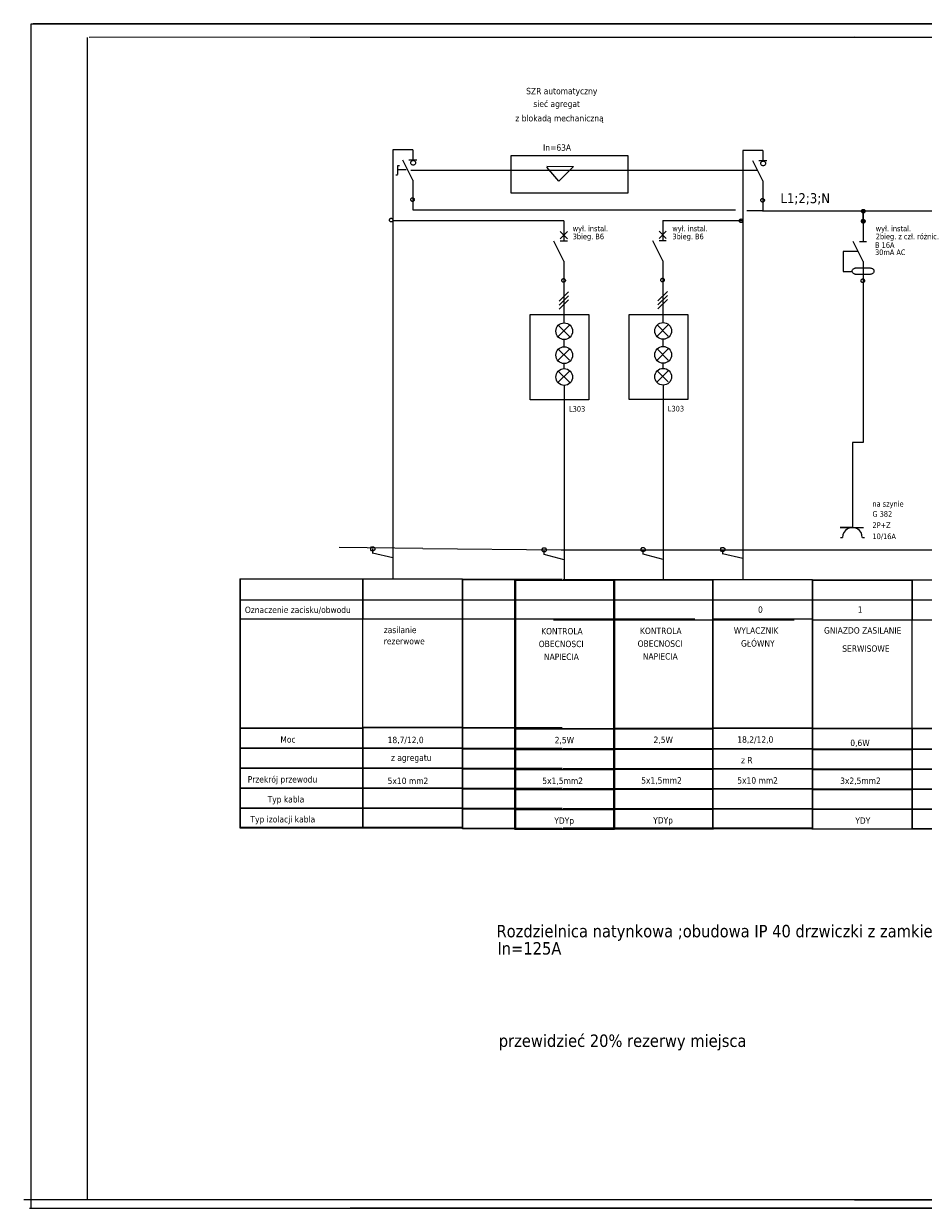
# Model space of a CAD drawing. Header units: millimetres. Extents: x 18084 to 52399, y 38174 to 56392.
# Tile 55 of 256: x 20951 to 23207, y 53422 to 56392. Entities that reach past the tile are written whole.
import ezdxf

# ---------------------------------------------------------------- set-up
doc = ezdxf.new("R2010")
doc.units = ezdxf.units.MM
doc.header["$LTSCALE"] = 100
for name, pattern in [('ACAD_ISO02W100', [15, 12, -3]), ('ACAD_ISO03W100', [30, 12, -18]), ('DASHEDX2', [38.1, 25.4, -12.7])]:
    doc.linetypes.add(name, pattern=pattern)
for name, color, linetype in [('3', 7, 'Continuous'), ('4', 7, 'Continuous'), ('5', 7, 'Continuous'), ('6', 7, 'Continuous'), ('el - schemat', 7, 'Continuous')]:
    doc.layers.add(name, color=color, linetype=linetype)
doc.layers.add('_M_TABELKA RZUT CAŁOŚCI', color=7, linetype='Continuous', lineweight=20)
doc.styles.add('TAHOMA', font='tahoma.ttf')

msp = doc.modelspace()

# ---------------------------------------------------------------- hatches: boundary and pattern name
at = {"linetype": 'Continuous'}
h = msp.add_hatch(dxfattribs=at)
h.set_pattern_fill('ANSI31', color=256, style=0)
h.set_pattern_definition([(45, (17105.60822, 68939.15601), (-0.0883883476, 0.0883883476), [])])
h.paths.add_polyline_path([(23052, 55921.5), (23052.1, 55920.7), (23052.4, 55919.8), (23052.8, 55919), (23053.3, 55918.4), (23054, 55917.8), (23054.8, 55917.4), (23055.6, 55917.1), (23056.5, 55917), (23057.4, 55917.1), (23058.2, 55917.4), (23059, 55917.8), (23059.7, 55918.4), (23060.3, 55919), (23060.7, 55919.8), (23060.9, 55920.7), (23061, 55921.5), (23060.9, 55922.4), (23060.7, 55923.3), (23060.3, 55924), (23059.7, 55924.7), (23059, 55925.3), (23058.2, 55925.7), (23057.4, 55926), (23056.5, 55926), (23055.6, 55926), (23054.8, 55925.7), (23054, 55925.3), (23053.3, 55924.7), (23052.8, 55924), (23052.4, 55923.3), (23052.1, 55922.4)])
at = {"layer": '4'}
h = msp.add_hatch(dxfattribs=at)
h.set_pattern_fill('ANSI31', style=0)
h.set_pattern_definition([(45, (17105.36033, 68913.89394), (-0.0883883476, 0.0883883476), [])])
h.paths.add_polyline_path([(23051.8, 55896.3), (23051.8, 55895.4), (23052.1, 55894.6), (23052.5, 55893.8), (23053.1, 55893.1), (23053.8, 55892.5), (23054.5, 55892.1), (23055.4, 55891.9), (23056.3, 55891.8), (23057.1, 55891.9), (23058, 55892.1), (23058.8, 55892.5), (23059.4, 55893.1), (23060, 55893.8), (23060.4, 55894.6), (23060.7, 55895.4), (23060.8, 55896.3), (23060.7, 55897.2), (23060.4, 55898), (23060, 55898.8), (23059.4, 55899.5), (23058.8, 55900), (23058, 55900.4), (23057.1, 55900.7), (23056.3, 55900.8), (23055.4, 55900.7), (23054.5, 55900.4), (23053.8, 55900), (23053.1, 55899.5), (23052.5, 55898.8), (23052.1, 55898), (23051.8, 55897.2)])
h = msp.add_hatch(dxfattribs=at)
h.set_pattern_fill('ANSI31', style=0)
h.set_pattern_definition([(45, (17105.54617, 68913.89394), (-0.0883883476, 0.0883883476), [])])
h.paths.add_polyline_path([(23051.9, 55896.3), (23052, 55895.4), (23052.3, 55894.6), (23052.7, 55893.8), (23053.3, 55893.1), (23053.9, 55892.5), (23054.7, 55892.1), (23055.6, 55891.9), (23056.4, 55891.8), (23057.3, 55891.9), (23058.2, 55892.1), (23058.9, 55892.5), (23059.6, 55893.1), (23060.2, 55893.8), (23060.6, 55894.6), (23060.9, 55895.4), (23060.9, 55896.3), (23060.9, 55897.2), (23060.6, 55898), (23060.2, 55898.8), (23059.6, 55899.5), (23058.9, 55900), (23058.2, 55900.4), (23057.3, 55900.7), (23056.4, 55900.8), (23055.6, 55900.7), (23054.7, 55900.4), (23053.9, 55900), (23053.3, 55899.5), (23052.7, 55898.8), (23052.3, 55898), (23052, 55897.2)])

# ---------------------------------------------------------------- linework, layer by layer
at = {"linetype": 'Continuous'}
msp.add_line((21110.8, 53442.3), (21110.8, 56357.3), dxfattribs=at)
msp.add_line((21110.8, 53442.3), (21110.8, 56357.3), dxfattribs=at)
at = {"linetype": 'DASHEDX2'}
for p, q in [((21876.5, 55838), (21876.5, 55774)), ((22754.5, 55836.3), (22754.5, 55772.3))]:
    msp.add_line(p, q, dxfattribs=at)
for p, q in [((23055.9, 55521.5), (23055.9, 55341.4)), ((23055.9, 55341.4), (23029.5, 55341.4))]:
    msp.add_line(p, q)
for points in [[(22221, 55662.1), (22368.5, 55662.1), (22368.5, 55448.3), (22221, 55448.3)], [(22469, 55662.8), (22616.5, 55662.8), (22616.5, 55449), (22469, 55449)]]:
    msp.add_lwpolyline(points, close=True, dxfattribs=at)
at = {"linetype": 'Continuous'}
msp.add_arc((23029.3, 55103.7), 24.8, 359.6369, 180.3631, dxfattribs=at)
at = {"layer": '3', "color": 252}
for p, q in [((22303.5, 54998.3), (22678.5, 54998.3)), ((22430.5, 54997.5), (22430.5, 54373.5)), ((22678.5, 54998.3), (22678.5, 54374.3)), ((22678.5, 54374.3), (22303.5, 54374.3))]:
    msp.add_line(p, q, dxfattribs=at)
msp.add_lwpolyline([(21492.8, 55000), (21800.5, 55000), (21800.5, 54376), (21493.8, 54376)], dxfattribs=at)
at = {"layer": '3', "color": 7}
for points in [[(21492.8, 55000), (21492.8, 54375)], [(21492.8, 55000), (21800.5, 55000)], [(21492.8, 55000), (21492.8, 54950)], [(21493.8, 54375), (21493.8, 55000)], [(21493.8, 54375), (21493.8, 55000)], [(21493.8, 55000), (21493.8, 54375)], [(21493.8, 54950), (21493.8, 55000)], [(21493.8, 55000), (21493.8, 54950)], [(21493.8, 54950), (21493.8, 55000)], [(21801.5, 54375), (21801.5, 55000)], [(21801.5, 55000), (22051.5, 55000)], [(21801.5, 54950), (21801.5, 55000)], [(21801.5, 55000), (21801.5, 54950)], [(21801.5, 54375), (21801.5, 55000)], [(21801.5, 54950), (21801.5, 55000)], [(21801.5, 55000), (21801.5, 54950)], [(22051.5, 54375), (22051.5, 55000)], [(22051.5, 55000), (22051.5, 54950)], [(22051.5, 54950), (22051.5, 55000)], [(22051.5, 54374), (22051.5, 54999)], [(22051.5, 54999), (22301.5, 54999)], [(22051.5, 54949), (22051.5, 54999)], [(22051.5, 54999), (22051.5, 54949)], [(22051.5, 54373.3), (22051.5, 54998.3)], [(22051.5, 54998.3), (22051.5, 54373.3)], [(22051.5, 54948.3), (22051.5, 54998.3)], [(22051.5, 54998.3), (22051.5, 54948.3)], [(22051.5, 54998.3), (22301.5, 54998.3)], [(22051.5, 54998.3), (22301.5, 54998.3)], [(22182.5, 54371.5), (22182.5, 54996.5)], [(22182.5, 54996.5), (22432.5, 54996.5)], [(22182.5, 54996.5), (22182.5, 54946.5)], [(22182.5, 54946.5), (22182.5, 54996.5)], [(22183.5, 54995.8), (22183.5, 54370.8)], [(22183.5, 54995.8), (22183.5, 54945.8)], [(22184.5, 54370.8), (22184.5, 54995.8)], [(22184.5, 54995.8), (22184.5, 54370.8)], [(22184.5, 54995.8), (22184.5, 54945.8)], [(22184.5, 54945.8), (22184.5, 54995.8)], [(22303.5, 54998.3), (22678.5, 54998.3)], [(22430.5, 54372.3), (22430.5, 54997.3)], [(22430.5, 54947.3), (22430.5, 54997.3)], [(22430.5, 54997.3), (22430.5, 54947.3)], [(22430.5, 54997.3), (22680.5, 54997.3)], [(22431.5, 54372.5), (22431.5, 54997.5)], [(22431.5, 54947.5), (22431.5, 54997.5)], [(22431.5, 54997.5), (22431.5, 54947.5)], [(22431.5, 54996.5), (22431.5, 54371.5)], [(22431.5, 54996.5), (22431.5, 54946.5)], [(22432.5, 54371.5), (22432.5, 54996.5)], [(22432.5, 54996.5), (22432.5, 54371.5)], [(22432.5, 54946.5), (22432.5, 54996.5)], [(22432.5, 54996.5), (22432.5, 54946.5)], [(22679.5, 54373.3), (22679.5, 54998.3)], [(22679.5, 54998.3), (22929.5, 54998.3)], [(22679.5, 54998.3), (22679.5, 54948.3)], [(22679.5, 54948.3), (22679.5, 54998.3)], [(22929.5, 54373.3), (22929.5, 54998.3)], [(22929.5, 54948.3), (22929.5, 54998.3)], [(22929.5, 54998.3), (22929.5, 54948.3)], [(22929.5, 54372.3), (22929.5, 54997.3)], [(22929.5, 54997.3), (22929.5, 54947.3)], [(22929.5, 54947.3), (22929.5, 54997.3)], [(22929.5, 54997.3), (23179.5, 54997.3)], [(22929.5, 54371.5), (22929.5, 54996.5)], [(22929.5, 54996.5), (22929.5, 54371.5)], [(22929.5, 54996.5), (23179.5, 54996.5)], [(22929.5, 54996.5), (23179.5, 54996.5)], [(22929.5, 54996.5), (22929.5, 54946.5)], [(22929.5, 54946.5), (22929.5, 54996.5)], [(23179.5, 54372.3), (23179.5, 54997.3)], [(23179.5, 54997.3), (23429.5, 54997.3)], [(23179.5, 54997.3), (23179.5, 54947.3)], [(23179.5, 54947.3), (23179.5, 54997.3)], [(21492.8, 54950), (21492.8, 54900)], [(21492.8, 54947.3), (22178.2, 54947.3)], [(21493.8, 54950), (21493.8, 54900)], [(21493.8, 54900), (21493.8, 54950)], [(21501.7, 54947.3), (22252.7, 54947.3)], [(21592.3, 54947.3), (22343.3, 54947.3)], [(21707.6, 54947.3), (22458.6, 54947.3)], [(21801.5, 54900), (21801.5, 54950)], [(21801.5, 54950), (21801.5, 54900)], [(21801.5, 54900), (21801.5, 54950)], [(21801.5, 54950), (21801.5, 54900)], [(21858.5, 54947.3), (22609.5, 54947.3)], [(22028.9, 54947.3), (22779.9, 54947.3)], [(22182.5, 54946.5), (22182.5, 54896.5)], [(22182.5, 54896.5), (22182.5, 54946.5)], [(22183.5, 54945.8), (22183.5, 54895.8)], [(22184.5, 54945.8), (22184.5, 54895.8)], [(22184.5, 54895.8), (22184.5, 54945.8)], [(22192.2, 54947.3), (22943.2, 54947.3)], [(22382.1, 54947.3), (23133.1, 54947.3)], [(22430.5, 54897.3), (22430.5, 54947.3)], [(22430.5, 54947.3), (22430.5, 54897.3)], [(22431.5, 54897.5), (22431.5, 54947.5)], [(22431.5, 54947.5), (22431.5, 54897.5)], [(22431.5, 54946.5), (22431.5, 54896.5)], [(22432.5, 54896.5), (22432.5, 54946.5)], [(22432.5, 54946.5), (22432.5, 54896.5)], [(22678.5, 54947.3), (23429.5, 54947.3)], [(22679.5, 54948.3), (22679.5, 54898.3)], [(22679.5, 54898.3), (22679.5, 54948.3)], [(22928.5, 54947.3), (23679.5, 54947.3)], [(22929.5, 54898.3), (22929.5, 54948.3)], [(22929.5, 54948.3), (22929.5, 54898.3)], [(22929.5, 54947.3), (22929.5, 54897.3)], [(22929.5, 54897.3), (22929.5, 54947.3)], [(22929.5, 54946.5), (22929.5, 54896.5)], [(22929.5, 54896.5), (22929.5, 54946.5)], [(23179.5, 54947.3), (23179.5, 54897.3)], [(23179.5, 54897.3), (23179.5, 54947.3)], [(21492.8, 54900), (21492.8, 54627)], [(21493.8, 54625), (21493.8, 54900)], [(21493.8, 54900), (21493.8, 54627)], [(21493.8, 54627), (21493.8, 54900)], [(21679.2, 54898.3), (21493.8, 54898.3)], [(21753.7, 54898.3), (21503.7, 54898.3)], [(21844.3, 54898.3), (21594.3, 54898.3)], [(21959.6, 54898.3), (21709.6, 54898.3)], [(21801.5, 54627), (21801.5, 54900)], [(21801.5, 54627), (21801.5, 54900)], [(22110.5, 54898.3), (21860.5, 54898.3)], [(22280.9, 54898.3), (22030.9, 54898.3)], [(22051.5, 54627), (22051.5, 54900)], [(22051.5, 54626), (22051.5, 54899)], [(22051.5, 54898.3), (22051.5, 54623.3)], [(22051.5, 54623.3), (22051.5, 54898.3)], [(22182.5, 54623.5), (22182.5, 54896.5)], [(22183.5, 54895.8), (22183.5, 54622.8)], [(22184.5, 54895.8), (22184.5, 54622.8)], [(22184.5, 54622.8), (22184.5, 54895.8)], [(22444.2, 54898.3), (22194.2, 54898.3)], [(22529.9, 54896.5), (22279.9, 54896.5)], [(22634.1, 54898.3), (22384.1, 54898.3)], [(22430.5, 54624.3), (22430.5, 54897.3)], [(22431.5, 54624.5), (22431.5, 54897.5)], [(22431.5, 54896.5), (22431.5, 54623.5)], [(22432.5, 54896.5), (22432.5, 54623.5)], [(22432.5, 54623.5), (22432.5, 54896.5)], [(22693.2, 54896.5), (22443.2, 54896.5)], [(22883.1, 54896.5), (22633.1, 54896.5)], [(22679.5, 54625.3), (22679.5, 54898.3)], [(22930.5, 54898.3), (22680.5, 54898.3)], [(22929.5, 54625.3), (22929.5, 54898.3)], [(22929.5, 54624.3), (22929.5, 54897.3)], [(22929.5, 54896.5), (22929.5, 54621.5)], [(22929.5, 54621.5), (22929.5, 54896.5)], [(23179.5, 54896.5), (22929.5, 54896.5)], [(23179.5, 54624.3), (23179.5, 54897.3)], [(23429.5, 54896.5), (23179.5, 54896.5)], [(21492.8, 54627), (21492.8, 54577)], [(21493.8, 54627), (21493.8, 54575)], [(21493.8, 54575), (21493.8, 54627)], [(21493.8, 54575), (21493.8, 54625)], [(21493.8, 54625), (21800.5, 54625)], [(21800.5, 54625), (21493.8, 54625)], [(22051.5, 54627), (21801.5, 54627)], [(21801.5, 54627), (22051.5, 54627)], [(21801.5, 54575), (21801.5, 54627)], [(21801.5, 54627), (21801.5, 54575)], [(21801.5, 54575), (21801.5, 54627)], [(21801.5, 54627), (21801.5, 54575)], [(22051.5, 54627), (22051.5, 54575)], [(22051.5, 54575), (22051.5, 54627)], [(22301.5, 54626), (22051.5, 54626)], [(22051.5, 54626), (22301.5, 54626)], [(22051.5, 54626), (22051.5, 54574)], [(22051.5, 54574), (22051.5, 54626)], [(22051.5, 54573.3), (22051.5, 54623.3)], [(22051.5, 54623.3), (22051.5, 54573.3)], [(22432.5, 54623.5), (22182.5, 54623.5)], [(22182.5, 54623.5), (22432.5, 54623.5)], [(22182.5, 54571.5), (22182.5, 54623.5)], [(22182.5, 54623.5), (22182.5, 54571.5)], [(22183.5, 54622.8), (22183.5, 54572.8)], [(22184.5, 54622.8), (22184.5, 54570.8)], [(22184.5, 54570.8), (22184.5, 54622.8)], [(22678.5, 54623.3), (22303.5, 54623.3)], [(22303.5, 54623.3), (22678.5, 54623.3)], [(22430.5, 54624.3), (22430.5, 54572.3)], [(22430.5, 54572.3), (22430.5, 54624.3)], [(22430.5, 54624.3), (22680.5, 54624.3)], [(22680.5, 54624.3), (22430.5, 54624.3)], [(22431.5, 54572.5), (22431.5, 54624.5)], [(22431.5, 54624.5), (22431.5, 54572.5)], [(22431.5, 54623.5), (22431.5, 54573.5)], [(22432.5, 54571.5), (22432.5, 54623.5)], [(22432.5, 54623.5), (22432.5, 54571.5)], [(22929.5, 54625.3), (22679.5, 54625.3)], [(22679.5, 54625.3), (22929.5, 54625.3)], [(22679.5, 54625.3), (22679.5, 54573.3)], [(22679.5, 54573.3), (22679.5, 54625.3)], [(22929.5, 54573.3), (22929.5, 54625.3)], [(22929.5, 54625.3), (22929.5, 54573.3)], [(22929.5, 54572.3), (22929.5, 54624.3)], [(22929.5, 54624.3), (22929.5, 54572.3)], [(22929.5, 54624.3), (23179.5, 54624.3)], [(23179.5, 54624.3), (22929.5, 54624.3)], [(22929.5, 54621.5), (22929.5, 54571.5)], [(22929.5, 54571.5), (22929.5, 54621.5)], [(23429.5, 54624.3), (23179.5, 54624.3)], [(23179.5, 54624.3), (23429.5, 54624.3)], [(23179.5, 54572.3), (23179.5, 54624.3)], [(23179.5, 54624.3), (23179.5, 54572.3)], [(21492.8, 54577), (21492.8, 54527)], [(21493.8, 54525), (21493.8, 54575)], [(21493.8, 54575), (21800.5, 54575)], [(21800.5, 54575), (21493.8, 54575)], [(21493.8, 54575), (21493.8, 54525)], [(22051.5, 54575), (21801.5, 54575)], [(21801.5, 54575), (22051.5, 54575)], [(21801.5, 54525), (21801.5, 54575)], [(21801.5, 54575), (21801.5, 54525)], [(21801.5, 54525), (21801.5, 54575)], [(21801.5, 54575), (21801.5, 54525)], [(22051.5, 54575), (22051.5, 54525)], [(22051.5, 54525), (22051.5, 54575)], [(22301.5, 54574), (22051.5, 54574)], [(22051.5, 54574), (22301.5, 54574)], [(22051.5, 54574), (22051.5, 54524)], [(22051.5, 54524), (22051.5, 54574)], [(22051.5, 54523.3), (22051.5, 54573.3)], [(22051.5, 54573.3), (22051.5, 54523.3)], [(22051.5, 54573.3), (22301.5, 54573.3)], [(22301.5, 54573.3), (22051.5, 54573.3)], [(22432.5, 54571.5), (22182.5, 54571.5)], [(22182.5, 54571.5), (22432.5, 54571.5)], [(22182.5, 54521.5), (22182.5, 54571.5)], [(22182.5, 54571.5), (22182.5, 54521.5)], [(22183.5, 54572.8), (22183.5, 54522.8)], [(22184.5, 54570.8), (22184.5, 54520.8)], [(22678.5, 54573.3), (22303.5, 54573.3)], [(22303.5, 54573.3), (22678.5, 54573.3)], [(22430.5, 54572.3), (22430.5, 54522.3)], [(22430.5, 54522.3), (22430.5, 54572.3)], [(22430.5, 54572.3), (22680.5, 54572.3)], [(22680.5, 54572.3), (22430.5, 54572.3)], [(22431.5, 54573.5), (22431.5, 54523.5)], [(22431.5, 54522.5), (22431.5, 54572.5)], [(22431.5, 54572.5), (22431.5, 54522.5)], [(22432.5, 54571.5), (22432.5, 54521.5)], [(22929.5, 54573.3), (22679.5, 54573.3)], [(22679.5, 54573.3), (22929.5, 54573.3)], [(22679.5, 54573.3), (22679.5, 54523.3)], [(22679.5, 54523.3), (22679.5, 54573.3)], [(22929.5, 54523.3), (22929.5, 54573.3)], [(22929.5, 54573.3), (22929.5, 54523.3)], [(22929.5, 54522.3), (22929.5, 54572.3)], [(22929.5, 54572.3), (22929.5, 54522.3)], [(22929.5, 54572.3), (23179.5, 54572.3)], [(23179.5, 54572.3), (22929.5, 54572.3)], [(23179.5, 54571.5), (22929.5, 54571.5)], [(22929.5, 54571.5), (23179.5, 54571.5)], [(22929.5, 54571.5), (22929.5, 54521.5)], [(22929.5, 54521.5), (22929.5, 54571.5)], [(23429.5, 54572.3), (23179.5, 54572.3)], [(23179.5, 54572.3), (23429.5, 54572.3)], [(23179.5, 54522.3), (23179.5, 54572.3)], [(23179.5, 54572.3), (23179.5, 54522.3)], [(21493.8, 54475), (21493.8, 54525)], [(21493.8, 54525), (21800.5, 54525)], [(21800.5, 54525), (21493.8, 54525)], [(21493.8, 54475), (21493.8, 54525)], [(21493.8, 54525), (21493.8, 54475)], [(22051.5, 54525), (21801.5, 54525)], [(21801.5, 54525), (22051.5, 54525)], [(21801.5, 54475), (21801.5, 54525)], [(21801.5, 54525), (21801.5, 54475)], [(21801.5, 54475), (21801.5, 54525)], [(21801.5, 54525), (21801.5, 54475)], [(22051.5, 54475), (22051.5, 54525)], [(22051.5, 54525), (22051.5, 54475)], [(22301.5, 54524), (22051.5, 54524)], [(22051.5, 54524), (22301.5, 54524)], [(22051.5, 54474), (22051.5, 54524)], [(22051.5, 54524), (22051.5, 54474)], [(22051.5, 54523.3), (22301.5, 54523.3)], [(22301.5, 54523.3), (22051.5, 54523.3)], [(22051.5, 54523.3), (22051.5, 54473.3)], [(22051.5, 54473.3), (22051.5, 54523.3)], [(22432.5, 54521.5), (22182.5, 54521.5)], [(22182.5, 54521.5), (22432.5, 54521.5)], [(22182.5, 54521.5), (22182.5, 54471.5)], [(22182.5, 54471.5), (22182.5, 54521.5)], [(22183.5, 54522.8), (22183.5, 54470.8)], [(22184.5, 54470.8), (22184.5, 54520.8)], [(22184.5, 54520.8), (22184.5, 54470.8)], [(22678.5, 54523.3), (22303.5, 54523.3)], [(22303.5, 54523.3), (22678.5, 54523.3)], [(22430.5, 54472.3), (22430.5, 54522.3)], [(22430.5, 54522.3), (22430.5, 54472.3)], [(22430.5, 54522.3), (22680.5, 54522.3)], [(22680.5, 54522.3), (22430.5, 54522.3)], [(22431.5, 54523.5), (22431.5, 54471.5)], [(22431.5, 54472.5), (22431.5, 54522.5)], [(22431.5, 54522.5), (22431.5, 54472.5)], [(22432.5, 54521.5), (22432.5, 54471.5)], [(22432.5, 54471.5), (22432.5, 54521.5)], [(22929.5, 54523.3), (22679.5, 54523.3)], [(22679.5, 54523.3), (22929.5, 54523.3)], [(22679.5, 54523.3), (22679.5, 54473.3)], [(22679.5, 54473.3), (22679.5, 54523.3)], [(22929.5, 54523.3), (22929.5, 54473.3)], [(22929.5, 54473.3), (22929.5, 54523.3)], [(22929.5, 54522.3), (22929.5, 54472.3)], [(22929.5, 54472.3), (22929.5, 54522.3)], [(22929.5, 54522.3), (23179.5, 54522.3)], [(23179.5, 54522.3), (22929.5, 54522.3)], [(22929.5, 54471.5), (22929.5, 54521.5)], [(22929.5, 54521.5), (22929.5, 54471.5)], [(23179.5, 54521.5), (22929.5, 54521.5)], [(22929.5, 54521.5), (23179.5, 54521.5)], [(23429.5, 54522.3), (23179.5, 54522.3)], [(23179.5, 54522.3), (23429.5, 54522.3)], [(23179.5, 54522.3), (23179.5, 54472.3)], [(23179.5, 54472.3), (23179.5, 54522.3)], [(21492.8, 54475), (21492.8, 54425)], [(21493.8, 54425), (21493.8, 54475)], [(21493.8, 54475), (21800.5, 54475)], [(21800.5, 54475), (21493.8, 54475)], [(21493.8, 54475), (21493.8, 54425)], [(21493.8, 54425), (21493.8, 54475)], [(22051.5, 54475), (21801.5, 54475)], [(21801.5, 54475), (22051.5, 54475)], [(21801.5, 54425), (21801.5, 54475)], [(21801.5, 54475), (21801.5, 54425)], [(21801.5, 54425), (21801.5, 54475)], [(21801.5, 54475), (21801.5, 54425)], [(22051.5, 54475), (22051.5, 54425)], [(22051.5, 54425), (22051.5, 54475)], [(22301.5, 54474), (22051.5, 54474)], [(22051.5, 54474), (22301.5, 54474)], [(22051.5, 54474), (22051.5, 54424)], [(22051.5, 54424), (22051.5, 54474)], [(22051.5, 54423.3), (22051.5, 54473.3)], [(22051.5, 54473.3), (22051.5, 54423.3)], [(22051.5, 54473.3), (22301.5, 54473.3)], [(22301.5, 54473.3), (22051.5, 54473.3)], [(22432.5, 54471.5), (22182.5, 54471.5)], [(22182.5, 54471.5), (22432.5, 54471.5)], [(22182.5, 54421.5), (22182.5, 54471.5)], [(22182.5, 54471.5), (22182.5, 54421.5)], [(22183.5, 54470.8), (22183.5, 54420.8)], [(22184.5, 54470.8), (22184.5, 54420.8)], [(22184.5, 54420.8), (22184.5, 54470.8)], [(22678.5, 54473.3), (22303.5, 54473.3)], [(22303.5, 54473.3), (22678.5, 54473.3)], [(22430.5, 54472.3), (22430.5, 54422.3)], [(22430.5, 54422.3), (22430.5, 54472.3)], [(22430.5, 54472.3), (22680.5, 54472.3)], [(22680.5, 54472.3), (22430.5, 54472.3)], [(22431.5, 54422.5), (22431.5, 54472.5)], [(22431.5, 54472.5), (22431.5, 54422.5)], [(22431.5, 54471.5), (22431.5, 54421.5)], [(22432.5, 54421.5), (22432.5, 54471.5)], [(22432.5, 54471.5), (22432.5, 54421.5)], [(22929.5, 54473.3), (22679.5, 54473.3)], [(22679.5, 54473.3), (22929.5, 54473.3)], [(22679.5, 54473.3), (22679.5, 54423.3)], [(22679.5, 54423.3), (22679.5, 54473.3)], [(22929.5, 54423.3), (22929.5, 54473.3)], [(22929.5, 54473.3), (22929.5, 54423.3)], [(22929.5, 54422.3), (22929.5, 54472.3)], [(22929.5, 54472.3), (22929.5, 54422.3)], [(22929.5, 54472.3), (23179.5, 54472.3)], [(23179.5, 54472.3), (22929.5, 54472.3)], [(23179.5, 54471.5), (22929.5, 54471.5)], [(22929.5, 54471.5), (23179.5, 54471.5)], [(22929.5, 54471.5), (22929.5, 54421.5)], [(22929.5, 54421.5), (22929.5, 54471.5)], [(23429.5, 54472.3), (23179.5, 54472.3)], [(23179.5, 54472.3), (23429.5, 54472.3)], [(23179.5, 54422.3), (23179.5, 54472.3)], [(23179.5, 54472.3), (23179.5, 54422.3)], [(21492.8, 54425), (21492.8, 54375)], [(21493.8, 54375), (21493.8, 54425)], [(21493.8, 54425), (21800.5, 54425)], [(21800.5, 54425), (21493.8, 54425)], [(21493.8, 54425), (21493.8, 54375)], [(21493.8, 54375), (21493.8, 54425)], [(22051.5, 54425), (21801.5, 54425)], [(21801.5, 54425), (22051.5, 54425)], [(21801.5, 54425), (21801.5, 54375)], [(21801.5, 54375), (21801.5, 54425)], [(21801.5, 54425), (21801.5, 54375)], [(21801.5, 54375), (21801.5, 54425)], [(22051.5, 54375), (22051.5, 54425)], [(22051.5, 54425), (22051.5, 54375)], [(22301.5, 54424), (22051.5, 54424)], [(22051.5, 54424), (22301.5, 54424)], [(22051.5, 54424), (22051.5, 54374)], [(22051.5, 54374), (22051.5, 54424)], [(22051.5, 54373.3), (22051.5, 54423.3)], [(22051.5, 54423.3), (22051.5, 54373.3)], [(22051.5, 54423.3), (22301.5, 54423.3)], [(22301.5, 54423.3), (22051.5, 54423.3)], [(22182.5, 54421.5), (22432.5, 54421.5)], [(22432.5, 54421.5), (22182.5, 54421.5)], [(22182.5, 54371.5), (22182.5, 54421.5)], [(22182.5, 54421.5), (22182.5, 54371.5)], [(22183.5, 54420.8), (22183.5, 54370.8)], [(22184.5, 54420.8), (22184.5, 54370.8)], [(22184.5, 54370.8), (22184.5, 54420.8)], [(22678.5, 54423.3), (22303.5, 54423.3)], [(22303.5, 54423.3), (22678.5, 54423.3)], [(22430.5, 54422.3), (22430.5, 54372.3)], [(22430.5, 54372.3), (22430.5, 54422.3)], [(22680.5, 54422.3), (22430.5, 54422.3)], [(22430.5, 54422.3), (22680.5, 54422.3)], [(22431.5, 54422.5), (22431.5, 54372.5)], [(22431.5, 54372.5), (22431.5, 54422.5)], [(22431.5, 54421.5), (22431.5, 54371.5)], [(22432.5, 54371.5), (22432.5, 54421.5)], [(22432.5, 54421.5), (22432.5, 54371.5)], [(22929.5, 54423.3), (22679.5, 54423.3)], [(22679.5, 54423.3), (22929.5, 54423.3)], [(22679.5, 54373.3), (22679.5, 54423.3)], [(22679.5, 54423.3), (22679.5, 54373.3)], [(22929.5, 54423.3), (22929.5, 54373.3)], [(22929.5, 54373.3), (22929.5, 54423.3)], [(22929.5, 54372.3), (22929.5, 54422.3)], [(22929.5, 54422.3), (22929.5, 54372.3)], [(22929.5, 54422.3), (23179.5, 54422.3)], [(23179.5, 54422.3), (22929.5, 54422.3)], [(22929.5, 54421.5), (22929.5, 54371.5)], [(22929.5, 54371.5), (22929.5, 54421.5)], [(23179.5, 54422.3), (23429.5, 54422.3)], [(23429.5, 54422.3), (23179.5, 54422.3)], [(23179.5, 54372.3), (23179.5, 54422.3)], [(23179.5, 54422.3), (23179.5, 54372.3)], [(21800.5, 54375), (21493.8, 54375)], [(21801.5, 54375), (21493.8, 54375)], [(22051.5, 54375), (21801.5, 54375)], [(22051.5, 54375), (21801.5, 54375)], [(22301.5, 54374), (22051.5, 54374)], [(22301.5, 54374), (22051.5, 54374)], [(22301.5, 54373.3), (22051.5, 54373.3)], [(22301.5, 54373.3), (22051.5, 54373.3)], [(22432.5, 54371.5), (22182.5, 54371.5)], [(22432.5, 54371.5), (22182.5, 54371.5)], [(22679.5, 54373.3), (22303.5, 54373.3)], [(22678.5, 54373.3), (22303.5, 54373.3)], [(22680.5, 54372.3), (22430.5, 54372.3)], [(22680.5, 54372.3), (22430.5, 54372.3)], [(22929.5, 54373.3), (22679.5, 54373.3)], [(22929.5, 54373.3), (22679.5, 54373.3)], [(23179.5, 54372.3), (22929.5, 54372.3)], [(23179.5, 54372.3), (22929.5, 54372.3)], [(23429.5, 54372.3), (23179.5, 54372.3)], [(23429.5, 54372.3), (23179.5, 54372.3)]]:
    msp.add_lwpolyline(points, dxfattribs=at)
at = {"layer": '3', "color": 252}
for points in [[(21801.5, 55000), (22050.5, 55000), (22050.5, 54376), (21801.5, 54376)], [(22182.5, 54996.5), (22431.5, 54996.5), (22431.5, 54372.5), (22182.5, 54372.5)], [(22430.5, 54997.3), (22679.5, 54997.3), (22679.5, 54373.3), (22430.5, 54373.3)], [(22679.5, 54998.3), (22928.5, 54998.3), (22928.5, 54374.3), (22679.5, 54374.3)], [(23179.5, 54997.3), (23428.5, 54997.3), (23428.5, 54373.3), (23179.5, 54373.3)]]:
    msp.add_lwpolyline(points, close=True, dxfattribs=at)
at = {"layer": '4', "color": 7}
for points in [[(21926.5, 56075), (21876.5, 56075)], [(22804.5, 56073.3), (22754.5, 56073.3)], [(21876.5, 55975), (21876.5, 55875)], [(22754.5, 55973.3), (22754.5, 55873.3)], [(21926.5, 55950), (21926.5, 55925)], [(22804.5, 55948.3), (22804.5, 55923.3)], [(22803.8, 55922.3), (23527.8, 55922.3)], [(23055.6, 55921.8), (23055.6, 55896.8)], [(23055.8, 55921.8), (23055.8, 55896.8)], [(21876.5, 55774), (21876.5, 55725)], [(22305.5, 55747.5), (22305.5, 55722.5)], [(22305.5, 55747.5), (22305.5, 55722.5)], [(22305.5, 55747.5), (22305.5, 55722.5)], [(22553.5, 55748.3), (22553.5, 55723.3)], [(22553.5, 55748.3), (22553.5, 55723.3)], [(22553.5, 55748.3), (22553.5, 55723.3)], [(22754.5, 55772.3), (22754.5, 55723.3)], [(21876.5, 55725), (21876.5, 55000)], [(22293.5, 55695.5), (22317.5, 55719.5)], [(22305.5, 55722.5), (22305.5, 55672.5)], [(22541.5, 55696.3), (22565.5, 55720.3)], [(22553.5, 55723.3), (22553.5, 55673.3)], [(22754.5, 55723.3), (22754.5, 54998.3)], [(22293.5, 55685.5), (22317.5, 55709.5)], [(22293.5, 55675.5), (22317.5, 55699.5)], [(22541.5, 55686.3), (22565.5, 55710.3)], [(22541.5, 55676.3), (22565.5, 55700.3)], [(22306.5, 55485.1), (22306.5, 54997.5)], [(22554.5, 55485.8), (22554.5, 54998.3)], [(21826.5, 55063), (21826.5, 55075)], [(22256.5, 55060.5), (22256.5, 55072.5)], [(22504.5, 55061.3), (22504.5, 55073.3)], [(22704.5, 55061.3), (22704.5, 55073.3)], [(21876.2, 55052.6), (21825.7, 55063.7)], [(22306.5, 55047.5), (22256.5, 55060.5)], [(22554.5, 55048.3), (22504.5, 55061.3)], [(22754.2, 55050.9), (22703.7, 55062)]]:
    msp.add_lwpolyline(points, dxfattribs=at)
for points in [[(23060.8, 55896.3), (23060.7, 55895.4), (23060.4, 55894.6), (23060, 55893.8), (23059.4, 55893.1), (23058.8, 55892.5), (23058, 55892.1), (23057.1, 55891.9), (23056.3, 55891.8), (23055.4, 55891.9), (23054.5, 55892.1), (23053.8, 55892.5), (23053.1, 55893.1), (23052.5, 55893.8), (23052.1, 55894.6), (23051.8, 55895.4), (23051.8, 55896.3), (23051.8, 55897.2), (23052.1, 55898), (23052.5, 55898.8), (23053.1, 55899.5), (23053.8, 55900), (23054.5, 55900.4), (23055.4, 55900.7), (23056.3, 55900.8), (23057.1, 55900.7), (23058, 55900.4), (23058.8, 55900), (23059.4, 55899.5), (23060, 55898.8), (23060.4, 55898), (23060.7, 55897.2), (23060.8, 55896.3)], [(23060.9, 55896.3), (23060.9, 55895.4), (23060.6, 55894.6), (23060.2, 55893.8), (23059.6, 55893.1), (23058.9, 55892.5), (23058.2, 55892.1), (23057.3, 55891.9), (23056.4, 55891.8), (23055.6, 55891.9), (23054.7, 55892.1), (23053.9, 55892.5), (23053.3, 55893.1), (23052.7, 55893.8), (23052.3, 55894.6), (23052, 55895.4), (23051.9, 55896.3), (23052, 55897.2), (23052.3, 55898), (23052.7, 55898.8), (23053.3, 55899.5), (23053.9, 55900), (23054.7, 55900.4), (23055.6, 55900.7), (23056.4, 55900.8), (23057.3, 55900.7), (23058.2, 55900.4), (23058.9, 55900), (23059.6, 55899.5), (23060.2, 55898.8), (23060.6, 55898), (23060.9, 55897.2), (23060.9, 55896.3)], [(21831.2, 55075.2), (21831.2, 55072.2), (21828.2, 55070.2), (21826.2, 55070.2), (21823.2, 55070.2), (21821.2, 55072.2), (21821.2, 55075.2), (21821.2, 55077.2), (21823.2, 55080.2), (21826.2, 55080.2), (21828.2, 55080.2), (21831.2, 55077.2), (21831.2, 55075.2)], [(22261.5, 55072.5), (22261.5, 55069.5), (22258.5, 55067.5), (22256.5, 55067.5), (22253.5, 55067.5), (22251.5, 55069.5), (22251.5, 55072.5), (22251.5, 55074.5), (22253.5, 55077.5), (22256.5, 55077.5), (22258.5, 55077.5), (22261.5, 55074.5), (22261.5, 55072.5)], [(22509.5, 55073.3), (22509.5, 55070.3), (22506.5, 55068.3), (22504.5, 55068.3), (22501.5, 55068.3), (22499.5, 55070.3), (22499.5, 55073.3), (22499.5, 55075.3), (22501.5, 55078.3), (22504.5, 55078.3), (22506.5, 55078.3), (22509.5, 55075.3), (22509.5, 55073.3)], [(22709.2, 55073.5), (22709.2, 55070.5), (22706.2, 55068.5), (22704.2, 55068.5), (22701.2, 55068.5), (22699.2, 55070.5), (22699.2, 55073.5), (22699.2, 55075.5), (22701.2, 55078.5), (22704.2, 55078.5), (22706.2, 55078.5), (22709.2, 55075.5), (22709.2, 55073.5)]]:
    msp.add_lwpolyline(points, close=True, dxfattribs=at)
at = {"layer": '5'}
for p, q in [((20969.8, 56391.5), (25169.8, 56391.5)), ((20969.8, 56391.5), (21389.8, 56391.5)), ((22893.6, 56391.5), (20974.1, 56391.5)), ((22893.6, 56391.5), (20974.1, 56391.5)), ((23688.8, 56391.5), (21769.3, 56391.5)), ((23034.7, 56357.5), (21115.1, 56357.3)), ((23034.7, 56357.5), (21115.1, 56357.3)), ((21669.3, 56357.5), (23734.3, 56357.3)), ((23829.9, 56357.5), (21910.3, 56357.3)), ((22870.2, 53442.6), (20950.6, 53442.4)), ((23034, 53442.5), (21114.6, 53442.5)), ((23034, 53442.5), (21114.6, 53442.5)), ((23829.9, 53442.5), (21910.4, 53442.5)), ((23034.7, 53442.5), (25099.7, 53442.3)), ((20965.4, 53421.5), (25165.4, 53421.5)), ((23688.8, 53421.7), (21769.3, 53421.5))]:
    msp.add_line(p, q, dxfattribs=at)
at = {"layer": '5', "linetype": 'ACAD_ISO03W100'}
for p, q in [((21888.8, 56024.8), (21888.8, 56036.2)), ((21888.8, 56036.2), (21893.2, 56036.2)), ((21910.1, 56024.8), (21888.8, 56024.8)), ((21888.8, 56013.1), (21888.8, 56024.6)), ((21921.7, 56024.5), (22791.5, 56024.5)), ((22262.7, 56034.1), (22329.5, 56033.4)), ((22293.3, 55997.1), (22262.7, 56031.9)), ((22329.5, 56033.4), (22293.3, 55997.1)), ((21883.8, 56013), (21888.2, 56013)), ((22305.5, 55897.5), (21876.5, 55897.5)), ((21926.5, 55925), (22735.7, 55925)), ((22553.5, 55898.3), (22754.5, 55898.3)), ((22779.1, 55922.3), (22764.1, 55922.3)), ((22803.8, 55922.3), (22779.1, 55922.3)), ((21951.9, 55075.9), (22298.5, 55072.4))]:
    msp.add_line(p, q, dxfattribs=at)
at = {"layer": '5', "linetype": 'ACAD_ISO02W100'}
for p, q in [((23029.5, 55128.5), (22998.8, 55128.5)), ((22998.8, 55128.5), (23057.3, 55128.5))]:
    msp.add_line(p, q, dxfattribs=at)
at = {"layer": '5', "lineweight": -2}
msp.add_line((21951.9, 55075.9), (21742.2, 55078.1), dxfattribs=at)
at = {"layer": '6', "color": 7}
for points in [[(21876.5, 56075), (21876.5, 56040)], [(21926.5, 56075), (21926.5, 56049)], [(21926.5, 55999), (21901.5, 56049)], [(21936.5, 56049), (21916.5, 56049)], [(22754.5, 56073.3), (22754.5, 56038.3)], [(22804.5, 55997.3), (22779.5, 56047.3)], [(22814.5, 56047.3), (22794.5, 56047.3)], [(22804.5, 56073.3), (22804.5, 56047.3)], [(21876.5, 56040), (21876.5, 56005)], [(22754.5, 56038.3), (22754.5, 56003.3)], [(21876.5, 56010), (21876.5, 55975)], [(21926.5, 55999), (21926.5, 55949)], [(22754.5, 56008.3), (22754.5, 55973.3)], [(22804.5, 55997.3), (22804.5, 55947.3)], [(22305.5, 55897.5), (22305.5, 55847.5)], [(22553.5, 55898.3), (22553.5, 55848.3)], [(23055.9, 55895.5), (23055.9, 55845.5)], [(21876.5, 55874), (21876.5, 55838)], [(22296.5, 55852.5), (22314.5, 55870.5)], [(22314.5, 55852.5), (22296.5, 55870.5)], [(22544.5, 55853.3), (22562.5, 55871.3)], [(22562.5, 55853.3), (22544.5, 55871.3)], [(22754.5, 55872.3), (22754.5, 55836.3)], [(22305.5, 55796.5), (22280.5, 55846.5)], [(22314.5, 55846.5), (22296.5, 55846.5)], [(22553.5, 55797.3), (22528.5, 55847.3)], [(22562.5, 55847.3), (22544.5, 55847.3)], [(23055.9, 55795.5), (23030.9, 55845.5)], [(23046.9, 55845.5), (23064.9, 55845.5)], [(23005.9, 55820.5), (23005.9, 55770.5)], [(23042.9, 55820.5), (23005.9, 55820.5)], [(22305.5, 55796.5), (22305.5, 55746.5)], [(22553.5, 55797.3), (22553.5, 55747.3)], [(23036.3, 55763.7), (23034.8, 55763.9), (23033.4, 55764.3), (23032.1, 55765), (23031, 55765.9), (23030.1, 55767), (23029.4, 55768.3), (23029, 55769.7), (23028.8, 55771.2), (23029, 55772.7), (23029.4, 55774.1), (23030.1, 55775.4), (23031, 55776.5), (23032.1, 55777.4), (23033.4, 55778.1), (23034.8, 55778.5), (23036.3, 55778.7)], [(23074.9, 55778.5), (23035.9, 55778.5)], [(23055.9, 55795.5), (23055.9, 55521.5)], [(23075.8, 55778.7), (23077.2, 55778.5), (23078.6, 55778.1), (23079.9, 55777.4), (23081, 55776.5), (23082, 55775.4), (23082.6, 55774.1), (23083.1, 55772.7), (23083.2, 55771.2), (23083.1, 55769.7), (23082.6, 55768.3), (23082, 55767), (23081, 55765.9), (23079.9, 55765), (23078.6, 55764.3), (23077.2, 55763.9), (23075.8, 55763.7)], [(23005.9, 55770.5), (23027.9, 55770.5)], [(23035.9, 55763.5), (23074.9, 55763.5)], [(22305.5, 55671.5), (22305.5, 55641.5)], [(22553.5, 55672.3), (22553.5, 55642.3)], [(22291.5, 55607.5), (22319.5, 55635.5)], [(22291.5, 55635.5), (22319.5, 55607.5)], [(22539.5, 55636.3), (22567.5, 55608.3)], [(22539.5, 55608.3), (22567.5, 55636.3)], [(22305.5, 55601.5), (22305.5, 55582)], [(22553.5, 55602.3), (22553.5, 55582.7)], [(22291.5, 55575.6), (22319.5, 55547.6)], [(22291.5, 55547.6), (22319.5, 55575.6)], [(22539.5, 55548.3), (22567.5, 55576.3)], [(22539.5, 55576.3), (22567.5, 55548.3)], [(22305.5, 55539.7), (22305.5, 55526.6)], [(22553.5, 55540.4), (22553.5, 55527.3)], [(22291.5, 55520.7), (22319.5, 55492.7)], [(22291.5, 55492.7), (22319.5, 55520.7)], [(22539.5, 55493.4), (22567.5, 55521.4)], [(22539.5, 55521.4), (22567.5, 55493.4)], [(23029.5, 55341.4), (23029.5, 55128.3)], [(22999.5, 55103.3), (23004.5, 55103.3)], [(23054.5, 55103.3), (23059.5, 55103.3)]]:
    msp.add_lwpolyline(points, dxfattribs=at)
for points in [[(21933.5, 56043), (21933.4, 56041.8), (21933, 56040.7), (21932.5, 56039.6), (21931.7, 56038.7), (21930.8, 56038), (21929.8, 56037.4), (21928.6, 56037.1), (21927.5, 56037), (21926.3, 56037.1), (21925.2, 56037.4), (21924.1, 56038), (21923.2, 56038.7), (21922.5, 56039.6), (21921.9, 56040.7), (21921.6, 56041.8), (21921.5, 56043), (21921.6, 56044.1), (21921.9, 56045.3), (21922.5, 56046.3), (21923.2, 56047.2), (21924.1, 56048), (21925.2, 56048.5), (21926.3, 56048.9), (21927.5, 56049), (21928.6, 56048.9), (21929.8, 56048.5), (21930.8, 56048), (21931.7, 56047.2), (21932.5, 56046.3), (21933, 56045.3), (21933.4, 56044.1), (21933.5, 56043)], [(22811.5, 56041.3), (22811.4, 56040.1), (22811, 56039), (22810.5, 56037.9), (22809.7, 56037), (22808.8, 56036.3), (22807.8, 56035.7), (22806.6, 56035.4), (22805.5, 56035.3), (22804.3, 56035.4), (22803.2, 56035.7), (22802.1, 56036.3), (22801.2, 56037), (22800.5, 56037.9), (22799.9, 56039), (22799.6, 56040.1), (22799.5, 56041.3), (22799.6, 56042.4), (22799.9, 56043.6), (22800.5, 56044.6), (22801.2, 56045.5), (22802.1, 56046.2), (22803.2, 56046.8), (22804.3, 56047.1), (22805.5, 56047.3), (22806.6, 56047.1), (22807.8, 56046.8), (22808.8, 56046.2), (22809.7, 56045.5), (22810.5, 56044.6), (22811, 56043.6), (22811.4, 56042.4), (22811.5, 56041.3)], [(21930.5, 55950.5), (21930.4, 55949.6), (21930.1, 55948.7), (21929.7, 55948), (21929.2, 55947.3), (21928.5, 55946.7), (21927.7, 55946.3), (21926.9, 55946.1), (21926, 55946), (21925.1, 55946.1), (21924.3, 55946.3), (21923.5, 55946.7), (21922.8, 55947.3), (21922.2, 55948), (21921.8, 55948.7), (21921.6, 55949.6), (21921.5, 55950.5), (21921.6, 55951.3), (21921.8, 55952.2), (21922.2, 55953), (21922.8, 55953.6), (21923.5, 55954.2), (21924.3, 55954.6), (21925.1, 55954.9), (21926, 55955), (21926.9, 55954.9), (21927.7, 55954.6), (21928.5, 55954.2), (21929.2, 55953.6), (21929.7, 55953), (21930.1, 55952.2), (21930.4, 55951.3), (21930.5, 55950.5)], [(22808.5, 55948.8), (22808.4, 55947.9), (22808.1, 55947), (22807.7, 55946.3), (22807.2, 55945.6), (22806.5, 55945), (22805.7, 55944.6), (22804.9, 55944.3), (22804, 55944.3), (22803.1, 55944.3), (22802.3, 55944.6), (22801.5, 55945), (22800.8, 55945.6), (22800.2, 55946.3), (22799.8, 55947), (22799.6, 55947.9), (22799.5, 55948.8), (22799.6, 55949.6), (22799.8, 55950.5), (22800.2, 55951.3), (22800.8, 55951.9), (22801.5, 55952.5), (22802.3, 55952.9), (22803.1, 55953.2), (22804, 55953.3), (22804.9, 55953.2), (22805.7, 55952.9), (22806.5, 55952.5), (22807.2, 55951.9), (22807.7, 55951.3), (22808.1, 55950.5), (22808.4, 55949.6), (22808.5, 55948.8)], [(23061, 55921.5), (23060.9, 55920.7), (23060.7, 55919.8), (23060.3, 55919), (23059.7, 55918.4), (23059, 55917.8), (23058.2, 55917.4), (23057.4, 55917.1), (23056.5, 55917), (23055.6, 55917.1), (23054.8, 55917.4), (23054, 55917.8), (23053.3, 55918.4), (23052.8, 55919), (23052.4, 55919.8), (23052.1, 55920.7), (23052, 55921.5), (23052.1, 55922.4), (23052.4, 55923.3), (23052.8, 55924), (23053.3, 55924.7), (23054, 55925.3), (23054.8, 55925.7), (23055.6, 55926), (23056.5, 55926), (23057.4, 55926), (23058.2, 55925.7), (23059, 55925.3), (23059.7, 55924.7), (23060.3, 55924), (23060.7, 55923.3), (23060.9, 55922.4), (23061, 55921.5)], [(21876.8, 55899.3), (21876.7, 55898.4), (21876.5, 55897.5), (21876.1, 55896.8), (21875.5, 55896.1), (21874.8, 55895.5), (21874, 55895.1), (21873.2, 55894.9), (21872.3, 55894.8), (21871.4, 55894.9), (21870.6, 55895.1), (21869.8, 55895.5), (21869.1, 55896.1), (21868.6, 55896.8), (21868.2, 55897.5), (21867.9, 55898.4), (21867.8, 55899.3), (21867.9, 55900.1), (21868.2, 55901), (21868.6, 55901.8), (21869.1, 55902.5), (21869.8, 55903), (21870.6, 55903.4), (21871.4, 55903.7), (21872.3, 55903.8), (21873.2, 55903.7), (21874, 55903.4), (21874.8, 55903), (21875.5, 55902.5), (21876.1, 55901.8), (21876.5, 55901), (21876.7, 55900.1), (21876.8, 55899.3)], [(22754.6, 55897.4), (22754.5, 55896.5), (22754.2, 55895.7), (22753.8, 55894.9), (22753.2, 55894.2), (22752.6, 55893.6), (22751.8, 55893.2), (22750.9, 55893), (22750.1, 55892.9), (22749.2, 55893), (22748.3, 55893.2), (22747.6, 55893.6), (22746.9, 55894.2), (22746.3, 55894.9), (22745.9, 55895.7), (22745.7, 55896.5), (22745.6, 55897.4), (22745.7, 55898.3), (22745.9, 55899.1), (22746.3, 55899.9), (22746.9, 55900.6), (22747.6, 55901.1), (22748.3, 55901.5), (22749.2, 55901.8), (22750.1, 55901.9), (22750.9, 55901.8), (22751.8, 55901.5), (22752.6, 55901.1), (22753.2, 55900.6), (22753.8, 55899.9), (22754.2, 55899.1), (22754.5, 55898.3), (22754.6, 55897.4)], [(22309.5, 55748), (22309.4, 55747.2), (22309.1, 55746.3), (22308.7, 55745.5), (22308.2, 55744.9), (22307.5, 55744.3), (22306.7, 55743.9), (22305.9, 55743.6), (22305, 55743.5), (22304.1, 55743.6), (22303.3, 55743.9), (22302.5, 55744.3), (22301.8, 55744.9), (22301.2, 55745.5), (22300.8, 55746.3), (22300.6, 55747.2), (22300.5, 55748), (22300.6, 55748.9), (22300.8, 55749.8), (22301.2, 55750.5), (22301.8, 55751.2), (22302.5, 55751.8), (22303.3, 55752.2), (22304.1, 55752.5), (22305, 55752.5), (22305.9, 55752.5), (22306.7, 55752.2), (22307.5, 55751.8), (22308.2, 55751.2), (22308.7, 55750.5), (22309.1, 55749.8), (22309.4, 55748.9), (22309.5, 55748)], [(22557.5, 55748.8), (22557.4, 55747.9), (22557.1, 55747), (22556.7, 55746.3), (22556.2, 55745.6), (22555.5, 55745), (22554.7, 55744.6), (22553.9, 55744.3), (22553, 55744.3), (22552.1, 55744.3), (22551.3, 55744.6), (22550.5, 55745), (22549.8, 55745.6), (22549.2, 55746.3), (22548.8, 55747), (22548.6, 55747.9), (22548.5, 55748.8), (22548.6, 55749.6), (22548.8, 55750.5), (22549.2, 55751.3), (22549.8, 55751.9), (22550.5, 55752.5), (22551.3, 55752.9), (22552.1, 55753.2), (22553, 55753.3), (22553.9, 55753.2), (22554.7, 55752.9), (22555.5, 55752.5), (22556.2, 55751.9), (22556.7, 55751.3), (22557.1, 55750.5), (22557.4, 55749.6), (22557.5, 55748.8)], [(23059.9, 55747), (23059.8, 55746.2), (23059.5, 55745.3), (23059.1, 55744.5), (23058.6, 55743.9), (23057.9, 55743.3), (23057.1, 55742.9), (23056.3, 55742.6), (23055.4, 55742.5), (23054.5, 55742.6), (23053.7, 55742.9), (23052.9, 55743.3), (23052.2, 55743.9), (23051.6, 55744.5), (23051.2, 55745.3), (23051, 55746.2), (23050.9, 55747), (23051, 55747.9), (23051.2, 55748.8), (23051.6, 55749.5), (23052.2, 55750.2), (23052.9, 55750.8), (23053.7, 55751.2), (23054.5, 55751.5), (23055.4, 55751.5), (23056.3, 55751.5), (23057.1, 55751.2), (23057.9, 55750.8), (23058.6, 55750.2), (23059.1, 55749.5), (23059.5, 55748.8), (23059.8, 55747.9), (23059.9, 55747)], [(22327.5, 55620.5), (22327.1, 55616.5), (22325.9, 55612.5), (22323.9, 55608.9), (22321.3, 55605.7), (22318.1, 55603.1), (22314.5, 55601.1), (22310.6, 55600), (22306.5, 55599.5), (22302.4, 55600), (22298.4, 55601.1), (22294.8, 55603.1), (22291.6, 55605.7), (22289, 55608.9), (22287.1, 55612.5), (22285.9, 55616.5), (22285.5, 55620.5), (22285.9, 55624.6), (22287.1, 55628.6), (22289, 55632.2), (22291.6, 55635.4), (22294.8, 55638), (22298.4, 55640), (22302.4, 55641.1), (22306.5, 55641.5), (22310.6, 55641.1), (22314.5, 55640), (22318.1, 55638), (22321.3, 55635.4), (22323.9, 55632.2), (22325.9, 55628.6), (22327.1, 55624.6), (22327.5, 55620.5)], [(22575.5, 55621.3), (22575.1, 55617.2), (22573.9, 55613.2), (22571.9, 55609.6), (22569.3, 55606.4), (22566.1, 55603.8), (22562.5, 55601.9), (22558.6, 55600.7), (22554.5, 55600.3), (22550.4, 55600.7), (22546.4, 55601.9), (22542.8, 55603.8), (22539.6, 55606.4), (22537, 55609.6), (22535.1, 55613.2), (22533.9, 55617.2), (22533.5, 55621.3), (22533.9, 55625.4), (22535.1, 55629.3), (22537, 55632.9), (22539.6, 55636.1), (22542.8, 55638.7), (22546.4, 55640.7), (22550.4, 55641.9), (22554.5, 55642.3), (22558.6, 55641.9), (22562.5, 55640.7), (22566.1, 55638.7), (22569.3, 55636.1), (22571.9, 55632.9), (22573.9, 55629.3), (22575.1, 55625.4), (22575.5, 55621.3)], [(22327.5, 55560.6), (22327.1, 55556.5), (22325.9, 55552.5), (22323.9, 55548.9), (22321.3, 55545.7), (22318.1, 55543.1), (22314.5, 55541.2), (22310.6, 55540), (22306.5, 55539.6), (22302.4, 55540), (22298.4, 55541.2), (22294.8, 55543.1), (22291.6, 55545.7), (22289, 55548.9), (22287.1, 55552.5), (22285.9, 55556.5), (22285.5, 55560.6), (22285.9, 55564.7), (22287.1, 55568.6), (22289, 55572.2), (22291.6, 55575.4), (22294.8, 55578), (22298.4, 55580), (22302.4, 55581.2), (22306.5, 55581.6), (22310.6, 55581.2), (22314.5, 55580), (22318.1, 55578), (22321.3, 55575.4), (22323.9, 55572.2), (22325.9, 55568.6), (22327.1, 55564.7), (22327.5, 55560.6)], [(22575.5, 55561.3), (22575.1, 55557.2), (22573.9, 55553.2), (22571.9, 55549.6), (22569.3, 55546.4), (22566.1, 55543.8), (22562.5, 55541.9), (22558.6, 55540.7), (22554.5, 55540.3), (22550.4, 55540.7), (22546.4, 55541.9), (22542.8, 55543.8), (22539.6, 55546.4), (22537, 55549.6), (22535.1, 55553.2), (22533.9, 55557.2), (22533.5, 55561.3), (22533.9, 55565.4), (22535.1, 55569.3), (22537, 55572.9), (22539.6, 55576.1), (22542.8, 55578.7), (22546.4, 55580.7), (22550.4, 55581.9), (22554.5, 55582.3), (22558.6, 55581.9), (22562.5, 55580.7), (22566.1, 55578.7), (22569.3, 55576.1), (22571.9, 55572.9), (22573.9, 55569.3), (22575.1, 55565.4), (22575.5, 55561.3)], [(22327.5, 55505.7), (22327.1, 55501.6), (22325.9, 55497.7), (22323.9, 55494), (22321.3, 55490.9), (22318.1, 55488.2), (22314.5, 55486.3), (22310.6, 55485.1), (22306.5, 55484.7), (22302.4, 55485.1), (22298.4, 55486.3), (22294.8, 55488.2), (22291.6, 55490.9), (22289, 55494), (22287.1, 55497.7), (22285.9, 55501.6), (22285.5, 55505.7), (22285.9, 55509.8), (22287.1, 55513.7), (22289, 55517.4), (22291.6, 55520.6), (22294.8, 55523.2), (22298.4, 55525.1), (22302.4, 55526.3), (22306.5, 55526.7), (22310.6, 55526.3), (22314.5, 55525.1), (22318.1, 55523.2), (22321.3, 55520.6), (22323.9, 55517.4), (22325.9, 55513.7), (22327.1, 55509.8), (22327.5, 55505.7)], [(22575.5, 55506.4), (22575.1, 55502.3), (22573.9, 55498.4), (22571.9, 55494.7), (22569.3, 55491.6), (22566.1, 55489), (22562.5, 55487), (22558.6, 55485.8), (22554.5, 55485.4), (22550.4, 55485.8), (22546.4, 55487), (22542.8, 55489), (22539.6, 55491.6), (22537, 55494.7), (22535.1, 55498.4), (22533.9, 55502.3), (22533.5, 55506.4), (22533.9, 55510.5), (22535.1, 55514.4), (22537, 55518.1), (22539.6, 55521.3), (22542.8, 55523.9), (22546.4, 55525.8), (22550.4, 55527), (22554.5, 55527.4), (22558.6, 55527), (22562.5, 55525.8), (22566.1, 55523.9), (22569.3, 55521.3), (22571.9, 55518.1), (22573.9, 55514.4), (22575.1, 55510.5), (22575.5, 55506.4)]]:
    msp.add_lwpolyline(points, close=True, dxfattribs=at)
at = {"layer": '_M_TABELKA RZUT CAŁOŚCI', "color": 1, "linetype": 'Continuous'}
msp.add_line((20969.8, 53421.5), (20969.8, 56391.5), dxfattribs=at)
msp.add_line((20969.8, 53421.5), (20969.8, 56391.5), dxfattribs=at)
at = {"layer": 'el - schemat', "linetype": 'ByBlock', "lineweight": -2}
msp.add_line((22298.5, 55072.4), (24990.7, 55072.4), dxfattribs=at)
msp.add_lwpolyline([(22173.1, 56060.9), (22465.7, 56060.9), (22465.7, 55966.9), (22173.1, 55966.9)], close=True, dxfattribs=at)

# ---------------------------------------------------------------- texts
at = {"layer": '3', "style": 'TAHOMA'}
for s, p in [('SZR automatyczny', (22211, 56214.6)), ('sieć agregat', (22229, 56182.6)), ('z blokadą mechaniczną', (22183.8, 56146.6)), ('In=63A', (22253.3, 56073)), ('Oznaczenie zacisku/obwodu', (21505.5, 54914)), ('0', (22792.5, 54914.5)), ('1', (23042.5, 54914.5)), ('zasilanie', (21853.8, 54863.6)), ('KONTROLA', (22248.5, 54860.5)), ('KONTROLA', (22496.5, 54861.3)), ('WYLACZNIK', (22731.8, 54861.9)), ('GNIAZDO ZASILANIE ', (22958, 54862.4)), ('rezerwowe', (21853.8, 54835.5)), ('OBECNOSCI', (22242.5, 54828.5)), ('OBECNOSCI', (22490.5, 54829.3)), ('GŁÓWNY', (22749.8, 54829.9)), ('SERWISOWE', (23003.7, 54816.9)), ('NAPIECIA', (22255.5, 54796.5)), ('NAPIECIA', (22503.5, 54797.3)), ('Moc', (21594.5, 54589)), ('18,7/12,0', (21863.5, 54587.8)), ('2,5W', (22282.5, 54587.5)), ('2,5W', (22530.5, 54588.3)), ('18,2/12,0', (22740.5, 54588.8)), ('0,6W', (23023.9, 54580.6)), ('z agregatu', (21871.8, 54543.3)), ('z R', (22749.8, 54537.2)), ('Przekrój przewodu', (21512.5, 54489)), ('5x10 mm2', (21863.5, 54485.3)), ('5x1,5mm2', (22251.5, 54485.5)), ('5x1,5mm2', (22499.5, 54486.3)), ('5x10 mm2', (22740.5, 54486.3)), ('3x2,5mm2', (22998.5, 54485.5)), ('Typ kabla', (21562.5, 54439)), ('Typ izolacji kabla', (21519.5, 54389)), ('YDYp', (22281.5, 54385.5)), ('YDYp', (22529.5, 54386.3)), ('YDY', (23036.5, 54385.5))]:
    msp.add_text(s, height=16, dxfattribs=at).set_placement(p)
at = {"layer": '4', "style": 'TAHOMA'}
msp.add_text('L1;2;3;N', height=25, dxfattribs=at).set_placement((22848.5, 55941.6))
at = {"layer": '4', "color": 7, "style": 'TAHOMA'}
for s, p in [('Rozdzielnica natynkowa ;obudowa IP 40 drzwiczki z zamkiem na kluczyk', (22136.5, 54101)), ('In=125A', (22138.8, 54057.7)), ('przewidzieć 20% rezerwy miejsca', (22142.3, 53826.1))]:
    msp.add_text(s, height=31.2, dxfattribs=at).set_placement(p)
at = {"layer": '5', "style": 'TAHOMA'}
for s, p in [('wył. instal.', (22327.7, 55871.1)), ('3bieg. B6', (22327.7, 55851.1)), ('wył. instal.', (22577.7, 55871.1)), ('3bieg. B6', (22577.7, 55851.1)), ('wył. instal.', (23087.7, 55871.1)), ('2bieg. z czł. różnic.', (23087.7, 55851.1)), ('B 16A', (23085.9, 55829.5)), ('30mA AC', (23085.9, 55811.5)), ('L303', (22318.3, 55418.7)), ('L303', (22566.3, 55419.4)), ('na szynie', (23079.5, 55180.7)), ('G 382', (23079.5, 55155.3)), ('2P+Z', (23079.5, 55127.3)), ('10/16A', (23079.5, 55099.3))]:
    msp.add_text(s, height=14, dxfattribs=at).set_placement(p)

doc.saveas('drawing.dxf')
